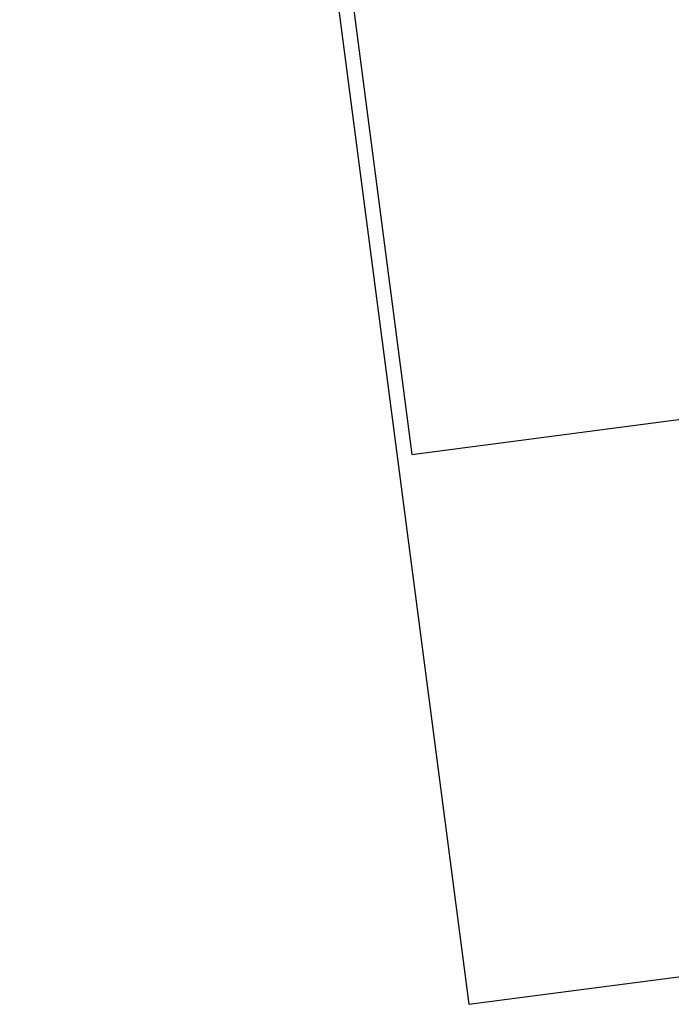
# Model space of a CAD drawing. Extents: x 446005 to 446745, y 447032 to 448234.
# Tile 1 of 127: x 446005 to 446223, y 447032 to 447361. Entities that reach past the tile are written whole.
import ezdxf

# ---------------------------------------------------------------- set-up
doc = ezdxf.new("R2010")
doc.units = 0
doc.header["$LTSCALE"] = 2
doc.header["$MEASUREMENT"] = 0
doc.linetypes.add('AUSGEZOGEN', pattern=[0])
doc.layers.get('0').update_dxf_attribs({"linetype": 'AUSGEZOGEN'})
doc.layers.add('FBRTOP', color=250, linetype='AUSGEZOGEN')
doc.layers.add('RAHMEN', color=7, linetype='AUSGEZOGEN')

msp = doc.modelspace()

# ---------------------------------------------------------------- linework, layer by layer
for p, q in [((446008.46, 448157.18), (446155.57, 447031.76)), ((446155.57, 447031.76), (446744.56, 447108.75))]:
    msp.add_line(p, q)
at = {"layer": 'FBRTOP'}
for points in [[(446412.08, 447372.66, 0.000006), (446414.08, 447357.13, 0.00001), (446415.26, 447348.07, 0.000016), (446416.85, 447335.74, -0.000001), (446418.45, 447323.41, -0.000146), (446420.53, 447307.32, -0.000272), (446421.63, 447298.7, -0.00647), (446421.71, 447298.05, -0.000174), (446424.15, 447273.89, -0.003297), (446424.47, 447270.57, -0.001172), (446425.26, 447261.22)], [(446363.33, 447740.45, 0.000002), (446366.28, 447717.76, 0.000326)]]:
    msp.add_lwpolyline(points, format="xyb", dxfattribs=at)
at = {"layer": 'RAHMEN'}
for p, q in [((446016.65, 448133.04), (446136.55, 447215.85)), ((446136.55, 447215.85), (446715.62, 447291.54))]:
    msp.add_line(p, q, dxfattribs=at)

doc.saveas('drawing.dxf')
